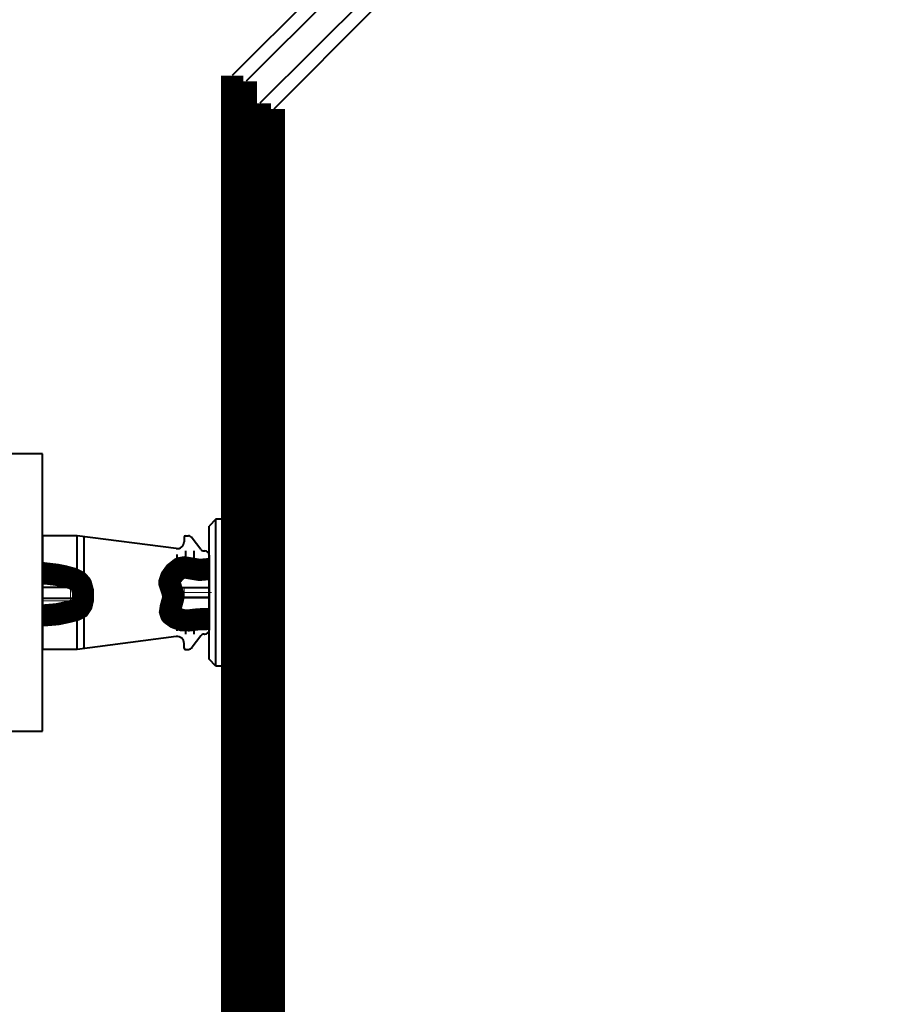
# Model space of a CAD drawing. Header units: millimetres. Extents: x 0 to 594, y 0 to 420.
# Tile 32 of 50: x 269 to 284, y 157 to 174. Entities that reach past the tile are written whole.
import ezdxf

# ---------------------------------------------------------------- set-up
doc = ezdxf.new("R2010")
doc.units = ezdxf.units.MM
for name, pattern in [('K5LT_AXLED', [17.302989, 12.802989, -1.5, 1.5, -1.5]), ('K5LT_BASIC', [0]), ('K5LT_THIN', [0])]:
    doc.linetypes.add(name, pattern=pattern)

# ---------------------------------------------------------------- blocks, each defined once
blk = doc.blocks.new('U102')
at = {"color": 5, "linetype": 'K5LT_BASIC', "lineweight": 40, "true_color": 0x0000ff}
for p, q in [((269.043, 166.574), (267.71, 166.574)), ((267.71, 166.574), (267.71, 161.574)), ((269.043, 161.574), (269.043, 166.574)), ((267.71, 161.574), (269.043, 161.574))]:
    blk.add_line(p, q, dxfattribs=at)

msp = doc.modelspace()

# ---------------------------------------------------------------- linework, layer by layer
at = {"color": 5, "linetype": 'K5LT_BASIC', "lineweight": 40, "true_color": 0x0000ff}
for p, q in [((274.39446, 175.32868), (272.46014, 173.39436)), ((274.49801, 175.07868), (272.71036, 173.29104)), ((274.89446, 174.82868), (272.96014, 172.89436)), ((274.99801, 174.57868), (273.21036, 172.79104)), ((272.16835, 165.39859), (272.04341, 165.27365)), ((272.16835, 165.39859), (272.04341, 165.27365)), ((272.16835, 165.39859), (272.04341, 165.27365)), ((272.16835, 165.39859), (272.04341, 165.27365)), ((272.16835, 165.39859), (272.04341, 165.27365)), ((272.16835, 165.39859), (272.04341, 165.27365)), ((272.04341, 162.87481), (272.04341, 165.27365)), ((272.04341, 162.87481), (272.04341, 165.27365)), ((272.04341, 162.87481), (272.04341, 165.27365)), ((272.04341, 162.87481), (272.04341, 165.27365)), ((272.04341, 162.87481), (272.04341, 165.27365)), ((272.04341, 162.87481), (272.04341, 165.27365)), ((272.44322, 165.39859), (272.16835, 165.39859)), ((272.44322, 165.39859), (272.16835, 165.39859)), ((272.44322, 165.39859), (272.16835, 165.39859)), ((272.46036, 165.39859), (272.16835, 165.39859)), ((272.44322, 165.39859), (272.16835, 165.39859)), ((272.44322, 165.39859), (272.16835, 165.39859)), ((272.16835, 162.74987), (272.16835, 165.39859)), ((272.16835, 162.74987), (272.16835, 165.39859)), ((272.16835, 162.74987), (272.16835, 165.39859)), ((272.16835, 162.74987), (272.16835, 165.39859)), ((272.16835, 162.74987), (272.16835, 165.39859)), ((272.16835, 162.74987), (272.16835, 165.39859)), ((272.44322, 162.74987), (272.44322, 165.39859)), ((272.44322, 162.74987), (272.44322, 165.39859)), ((272.44322, 162.74987), (272.44322, 165.39859)), ((272.44322, 162.74987), (272.44322, 165.39859)), ((272.44322, 162.74987), (272.44322, 165.39859)), ((269.04341, 165.09923), (269.04341, 163.04923)), ((269.66841, 165.09923), (269.04341, 165.09923)), ((269.04341, 165.09923), (269.04341, 163.04923)), ((269.66841, 165.09923), (269.04341, 165.09923)), ((269.04341, 165.09923), (269.04341, 163.04923)), ((269.66841, 165.09923), (269.04341, 165.09923)), ((269.04341, 165.09923), (269.04341, 163.04923)), ((269.66841, 165.09923), (269.04341, 165.09923)), ((269.04341, 165.09923), (269.04341, 163.04923)), ((269.66841, 165.09923), (269.04341, 165.09923)), ((269.04341, 165.09923), (269.04341, 163.04923)), ((269.66841, 165.09923), (269.04341, 165.09923)), ((271.45232, 164.86755), (269.66841, 165.09923)), ((269.66841, 164.30463), (269.66841, 165.09923)), ((271.45232, 164.86755), (269.66841, 165.09923)), ((269.66841, 164.30463), (269.66841, 165.09923)), ((271.45232, 164.86755), (269.66841, 165.09923)), ((269.66841, 164.30463), (269.66841, 165.09923)), ((271.45232, 164.86755), (269.66841, 165.09923)), ((269.66841, 164.30463), (269.66841, 165.09923)), ((271.45232, 164.86755), (269.66841, 165.09923)), ((269.66841, 164.30463), (269.66841, 165.09923)), ((271.45232, 164.86755), (269.66841, 165.09923)), ((269.66841, 164.30463), (269.66841, 165.09923)), ((269.79341, 163.06546), (269.79341, 165.08299)), ((269.79341, 163.06546), (269.79341, 165.08299)), ((269.79341, 163.06546), (269.79341, 165.08299)), ((269.79341, 163.06546), (269.79341, 165.08299)), ((269.79341, 163.06546), (269.79341, 165.08299)), ((269.79341, 163.06546), (269.79341, 165.08299)), ((271.59341, 165.07423), (271.59341, 164.99151)), ((271.59341, 165.07423), (271.59341, 164.99151)), ((271.59341, 165.07423), (271.59341, 164.99151)), ((271.59341, 165.07423), (271.59341, 164.99151)), ((271.59341, 165.07423), (271.59341, 164.99151)), ((271.59341, 165.07423), (271.59341, 164.99151)), ((271.61841, 165.09923), (271.67206, 165.09923)), ((271.61841, 165.09923), (271.67206, 165.09923)), ((271.61841, 165.09923), (271.67206, 165.09923)), ((271.61841, 165.09923), (271.67206, 165.09923)), ((271.61841, 165.09923), (271.67206, 165.09923)), ((271.61841, 165.09923), (271.67206, 165.09923)), ((271.89232, 164.85414), (271.73914, 165.05777)), ((271.89232, 164.85414), (271.73914, 165.05777)), ((271.89232, 164.85414), (271.73914, 165.05777)), ((271.89232, 164.85414), (271.73914, 165.05777)), ((271.89232, 164.85414), (271.73914, 165.05777)), ((271.89232, 164.85414), (271.73914, 165.05777)), ((271.46902, 164.47951), (271.46902, 164.76173)), ((271.46902, 164.47951), (271.46902, 164.76173)), ((271.46902, 164.47951), (271.46902, 164.76173)), ((271.46902, 164.47951), (271.46902, 164.76173)), ((271.46902, 164.47951), (271.46902, 164.76173)), ((271.46902, 164.47951), (271.46902, 164.76173)), ((271.61902, 164.82423), (271.61902, 164.5273)), ((271.61902, 164.82423), (271.61902, 164.5273)), ((271.61902, 164.82423), (271.61902, 164.5273)), ((271.61902, 164.82423), (271.61902, 164.5273)), ((271.61902, 164.82423), (271.61902, 164.5273)), ((271.61902, 164.82423), (271.61902, 164.5273)), ((271.76902, 164.82423), (271.76902, 164.49604)), ((271.76902, 164.82423), (271.76902, 164.49604)), ((271.76902, 164.82423), (271.76902, 164.49604)), ((271.76902, 164.82423), (271.76902, 164.49604)), ((271.76902, 164.82423), (271.76902, 164.49604)), ((271.76902, 164.82423), (271.76902, 164.49604)), ((271.95226, 164.82423), (271.96841, 164.82423)), ((271.95226, 164.82423), (271.96841, 164.82423)), ((271.95226, 164.82423), (271.96841, 164.82423)), ((271.95226, 164.82423), (271.96841, 164.82423)), ((271.95226, 164.82423), (271.96841, 164.82423)), ((271.95226, 164.82423), (271.96841, 164.82423)), ((272.04341, 163.39923), (272.04341, 164.74923)), ((272.04341, 163.39923), (272.04341, 164.74923)), ((272.04341, 163.39923), (272.04341, 164.74923)), ((272.04341, 163.39923), (272.04341, 164.74923)), ((272.04341, 163.39923), (272.04341, 164.74923)), ((272.04341, 163.39923), (272.04341, 164.74923)), ((272.04341, 164.74923), (272.04341, 163.39923)), ((272.04341, 164.74923), (272.04341, 163.39923)), ((272.04341, 164.74923), (272.04341, 163.39923)), ((272.04341, 164.74923), (272.04341, 163.39923)), ((272.04341, 164.74923), (272.04341, 163.39923)), ((272.04341, 164.74923), (272.04341, 163.39923)), ((271.91902, 164.63673), (271.91902, 164.48519)), ((271.91902, 164.63673), (271.91902, 164.48519)), ((271.91902, 164.63673), (271.91902, 164.48519)), ((271.91902, 164.63673), (271.91902, 164.48519)), ((271.91902, 164.63673), (271.91902, 164.48519)), ((271.91902, 164.63673), (271.91902, 164.48519)), ((269.04341, 164.17423), (269.54341, 164.17423)), ((269.04341, 164.17423), (269.54341, 164.17423)), ((269.04341, 164.17423), (269.54341, 164.17423)), ((269.04341, 164.17423), (269.54341, 164.17423)), ((269.04341, 164.17423), (269.54341, 164.17423)), ((269.04341, 164.17423), (269.54341, 164.17423)), ((269.54341, 164.17423), (269.59341, 164.17423)), ((269.54341, 164.17423), (269.59341, 164.17423)), ((269.54341, 164.17423), (269.59341, 164.17423)), ((269.54341, 164.17423), (269.59341, 164.17423)), ((269.54341, 164.17423), (269.59341, 164.17423)), ((269.54341, 164.17423), (269.59341, 164.17423)), ((269.59341, 163.97423), (269.59341, 164.17423)), ((269.59341, 164.17423), (269.66841, 164.07423)), ((269.59341, 163.97423), (269.59341, 164.17423)), ((269.59341, 164.17423), (269.66841, 164.07423)), ((269.59341, 163.97423), (269.59341, 164.17423)), ((269.59341, 164.17423), (269.66841, 164.07423)), ((269.59341, 163.97423), (269.59341, 164.17423)), ((269.59341, 164.17423), (269.66841, 164.07423)), ((269.59341, 163.97423), (269.59341, 164.17423)), ((269.59341, 164.17423), (269.66841, 164.07423)), ((269.59341, 163.97423), (269.59341, 164.17423)), ((269.59341, 164.17423), (269.66841, 164.07423)), ((269.59341, 163.97423), (269.66841, 164.07423)), ((269.59341, 163.97423), (269.66841, 164.07423)), ((269.59341, 163.97423), (269.66841, 164.07423)), ((269.59341, 163.97423), (269.66841, 164.07423)), ((269.59341, 163.97423), (269.66841, 164.07423)), ((269.59341, 163.97423), (269.66841, 164.07423)), ((271.46902, 164.07423), (271.54341, 164.16173)), ((271.46902, 164.07423), (271.54341, 164.16173)), ((271.46902, 164.07423), (271.54341, 164.16173)), ((271.46902, 164.07423), (271.54341, 164.16173)), ((271.46902, 164.07423), (271.54341, 164.16173)), ((271.46902, 164.07423), (271.54341, 164.16173)), ((271.54341, 163.98673), (271.46902, 164.07423)), ((271.54341, 163.98673), (271.46902, 164.07423)), ((271.54341, 163.98673), (271.46902, 164.07423)), ((271.54341, 163.98673), (271.46902, 164.07423)), ((271.54341, 163.98673), (271.46902, 164.07423)), ((271.54341, 163.98673), (271.46902, 164.07423)), ((271.59341, 164.16173), (271.54341, 164.16173)), ((271.54341, 163.98673), (271.54341, 164.16173)), ((271.59341, 164.16173), (271.54341, 164.16173)), ((271.54341, 163.98673), (271.54341, 164.16173)), ((271.59341, 164.16173), (271.54341, 164.16173)), ((271.54341, 163.98673), (271.54341, 164.16173)), ((271.59341, 164.16173), (271.54341, 164.16173)), ((271.54341, 163.98673), (271.54341, 164.16173)), ((271.59341, 164.16173), (271.54341, 164.16173)), ((271.54341, 163.98673), (271.54341, 164.16173)), ((271.59341, 164.16173), (271.54341, 164.16173)), ((271.54341, 163.98673), (271.54341, 164.16173)), ((272.04341, 164.16173), (271.59341, 164.16173)), ((272.04341, 164.16173), (271.59341, 164.16173)), ((272.04341, 164.16173), (271.59341, 164.16173)), ((272.04341, 164.16173), (271.59341, 164.16173)), ((272.04341, 164.16173), (271.59341, 164.16173)), ((272.04341, 164.16173), (271.59341, 164.16173)), ((269.04341, 163.97423), (269.54341, 163.97423)), ((269.04341, 163.97423), (269.54341, 163.97423)), ((269.04341, 163.97423), (269.54341, 163.97423)), ((269.04341, 163.97423), (269.54341, 163.97423)), ((269.04341, 163.97423), (269.54341, 163.97423)), ((269.04341, 163.97423), (269.54341, 163.97423)), ((269.54341, 163.97423), (269.59341, 163.97423)), ((269.54341, 163.97423), (269.59341, 163.97423)), ((269.54341, 163.97423), (269.59341, 163.97423)), ((269.54341, 163.97423), (269.59341, 163.97423)), ((269.54341, 163.97423), (269.59341, 163.97423)), ((269.54341, 163.97423), (269.59341, 163.97423)), ((271.59341, 163.98673), (271.54341, 163.98673)), ((271.59341, 163.98673), (271.54341, 163.98673)), ((271.59341, 163.98673), (271.54341, 163.98673)), ((271.59341, 163.98673), (271.54341, 163.98673)), ((271.59341, 163.98673), (271.54341, 163.98673)), ((271.59341, 163.98673), (271.54341, 163.98673)), ((272.04341, 163.98673), (271.59341, 163.98673)), ((272.04341, 163.98673), (271.59341, 163.98673)), ((272.04341, 163.98673), (271.59341, 163.98673)), ((272.04341, 163.98673), (271.59341, 163.98673)), ((272.04341, 163.98673), (271.59341, 163.98673)), ((272.04341, 163.98673), (271.59341, 163.98673)), ((269.66841, 163.04923), (269.66841, 163.7726)), ((269.66841, 163.04923), (269.66841, 163.7726)), ((269.66841, 163.04923), (269.66841, 163.7726)), ((269.66841, 163.04923), (269.66841, 163.7726)), ((269.66841, 163.04923), (269.66841, 163.7726)), ((269.66841, 163.04923), (269.66841, 163.7726)), ((271.46902, 163.38673), (271.46902, 163.60622)), ((271.46902, 163.38673), (271.46902, 163.60622)), ((271.46902, 163.38673), (271.46902, 163.60622)), ((271.46902, 163.38673), (271.46902, 163.60622)), ((271.46902, 163.38673), (271.46902, 163.60622)), ((271.46902, 163.38673), (271.46902, 163.60622)), ((271.61902, 163.56941), (271.61902, 163.32423)), ((271.61902, 163.56941), (271.61902, 163.32423)), ((271.61902, 163.56941), (271.61902, 163.32423)), ((271.61902, 163.56941), (271.61902, 163.32423)), ((271.61902, 163.56941), (271.61902, 163.32423)), ((271.61902, 163.56941), (271.61902, 163.32423)), ((271.76902, 163.58462), (271.76902, 163.32423)), ((271.76902, 163.58462), (271.76902, 163.32423)), ((271.76902, 163.58462), (271.76902, 163.32423)), ((271.76902, 163.58462), (271.76902, 163.32423)), ((271.76902, 163.58462), (271.76902, 163.32423)), ((271.76902, 163.58462), (271.76902, 163.32423)), ((271.91902, 163.59513), (271.91902, 163.51173)), ((271.91902, 163.59513), (271.91902, 163.51173)), ((271.91902, 163.59513), (271.91902, 163.51173)), ((271.91902, 163.59513), (271.91902, 163.51173)), ((271.91902, 163.59513), (271.91902, 163.51173)), ((271.91902, 163.59513), (271.91902, 163.51173)), ((271.95226, 163.32423), (271.96841, 163.32423)), ((271.95226, 163.32423), (271.96841, 163.32423)), ((271.95226, 163.32423), (271.96841, 163.32423)), ((271.95226, 163.32423), (271.96841, 163.32423)), ((271.95226, 163.32423), (271.96841, 163.32423)), ((271.95226, 163.32423), (271.96841, 163.32423)), ((271.45232, 163.2809), (269.66841, 163.04923)), ((271.45232, 163.2809), (269.66841, 163.04923)), ((271.45232, 163.2809), (269.66841, 163.04923)), ((271.45232, 163.2809), (269.66841, 163.04923)), ((271.45232, 163.2809), (269.66841, 163.04923)), ((271.45232, 163.2809), (269.66841, 163.04923)), ((271.59341, 163.07423), (271.59341, 163.15694)), ((271.59341, 163.07423), (271.59341, 163.15694)), ((271.59341, 163.07423), (271.59341, 163.15694)), ((271.59341, 163.07423), (271.59341, 163.15694)), ((271.59341, 163.07423), (271.59341, 163.15694)), ((271.59341, 163.07423), (271.59341, 163.15694)), ((271.89232, 163.29431), (271.73914, 163.09069)), ((271.89232, 163.29431), (271.73914, 163.09069)), ((271.89232, 163.29431), (271.73914, 163.09069)), ((271.89232, 163.29431), (271.73914, 163.09069)), ((271.89232, 163.29431), (271.73914, 163.09069)), ((271.89232, 163.29431), (271.73914, 163.09069)), ((269.66841, 163.04923), (269.04341, 163.04923)), ((269.66841, 163.04923), (269.04341, 163.04923)), ((269.66841, 163.04923), (269.04341, 163.04923)), ((269.66841, 163.04923), (269.04341, 163.04923)), ((269.66841, 163.04923), (269.04341, 163.04923)), ((269.66841, 163.04923), (269.04341, 163.04923)), ((271.61841, 163.04923), (271.67206, 163.04923)), ((271.61841, 163.04923), (271.67206, 163.04923)), ((271.61841, 163.04923), (271.67206, 163.04923)), ((271.61841, 163.04923), (271.67206, 163.04923)), ((271.61841, 163.04923), (271.67206, 163.04923)), ((271.61841, 163.04923), (271.67206, 163.04923)), ((272.16835, 162.74987), (272.04341, 162.87481)), ((272.16835, 162.74987), (272.04341, 162.87481)), ((272.16835, 162.74987), (272.04341, 162.87481)), ((272.16835, 162.74987), (272.04341, 162.87481)), ((272.16835, 162.74987), (272.04341, 162.87481)), ((272.16835, 162.74987), (272.04341, 162.87481)), ((272.44322, 162.74987), (272.16835, 162.74987)), ((272.44322, 162.74987), (272.16835, 162.74987)), ((272.44322, 162.74987), (272.16835, 162.74987)), ((272.44322, 162.74987), (272.16835, 162.74987)), ((272.44322, 162.74987), (272.16835, 162.74987)), ((272.46036, 162.74987), (272.16835, 162.74987))]:
    msp.add_line(p, q, dxfattribs=at)
at = {"color": 5, "linetype": 'K5LT_THIN', "lineweight": 18, "true_color": 0x0000ff}
for p, q in [((269.04341, 164.22423), (269.54341, 164.22423)), ((269.04341, 164.22423), (269.54341, 164.22423)), ((269.04341, 164.22423), (269.54341, 164.22423)), ((269.04341, 164.22423), (269.54341, 164.22423)), ((269.04341, 164.22423), (269.54341, 164.22423)), ((269.04341, 164.22423), (269.54341, 164.22423)), ((269.54341, 164.22423), (269.54341, 163.92423)), ((269.54341, 164.22423), (269.54341, 163.92423)), ((269.54341, 164.22423), (269.54341, 163.92423)), ((269.54341, 164.22423), (269.54341, 163.92423)), ((269.54341, 164.22423), (269.54341, 163.92423)), ((269.54341, 164.22423), (269.54341, 163.92423)), ((271.59341, 164.17423), (272.04341, 164.17423)), ((271.59341, 163.97423), (271.59341, 164.17423)), ((271.59341, 164.17423), (272.04341, 164.17423)), ((271.59341, 163.97423), (271.59341, 164.17423)), ((271.59341, 164.17423), (272.04341, 164.17423)), ((271.59341, 163.97423), (271.59341, 164.17423)), ((271.59341, 164.17423), (272.04341, 164.17423)), ((271.59341, 163.97423), (271.59341, 164.17423)), ((271.59341, 164.17423), (272.04341, 164.17423)), ((271.59341, 163.97423), (271.59341, 164.17423)), ((271.59341, 164.17423), (272.04341, 164.17423)), ((271.59341, 163.97423), (271.59341, 164.17423)), ((269.54341, 163.92423), (269.04341, 163.92423)), ((269.54341, 163.92423), (269.04341, 163.92423)), ((269.54341, 163.92423), (269.04341, 163.92423)), ((269.54341, 163.92423), (269.04341, 163.92423)), ((269.54341, 163.92423), (269.04341, 163.92423)), ((269.54341, 163.92423), (269.04341, 163.92423)), ((271.59341, 163.97423), (272.04341, 163.97423)), ((271.59341, 163.97423), (272.04341, 163.97423)), ((271.59341, 163.97423), (272.04341, 163.97423)), ((271.59341, 163.97423), (272.04341, 163.97423)), ((271.59341, 163.97423), (272.04341, 163.97423)), ((271.59341, 163.97423), (272.04341, 163.97423))]:
    msp.add_line(p, q, dxfattribs=at)
at = {"color": 30, "linetype": 'K5LT_AXLED', "lineweight": 18, "true_color": 0xff8000}
msp.add_line((272.08801, 164.07423), (271.44341, 164.07423), dxfattribs=at)
msp.add_line((272.08801, 164.07423), (271.44341, 164.07423), dxfattribs=at)
msp.add_line((272.08801, 164.07423), (271.44341, 164.07423), dxfattribs=at)
msp.add_line((272.08801, 164.07423), (271.44341, 164.07423), dxfattribs=at)
msp.add_line((272.08801, 164.07423), (271.44341, 164.07423), dxfattribs=at)
msp.add_line((272.08801, 164.07423), (271.44341, 164.07423), dxfattribs=at)
at = {"color": 5, "linetype": 'K5LT_BASIC', "true_color": 0x0000ff, "const_width": 0.4}
for points in [[(272.46036, 173.39459), (272.46036, 149.76495)], [(272.71036, 149.76495), (272.71036, 173.29104)], [(272.96036, 172.89459), (272.96036, 149.76495)], [(273.21036, 148.48995), (273.21036, 172.79104)], [(272.04341, 163.59803), (271.84946, 163.59278), (271.68, 163.57247), (271.55678, 163.57729), (271.44125, 163.61871), (271.35895, 163.67895), (271.35743, 163.68094), (271.34076, 163.7329), (271.35221, 163.81142), (271.39518, 163.96711), (271.39796, 164.03176), (271.37319, 164.11296), (271.32915, 164.24807), (271.32988, 164.26399), (271.35627, 164.34331), (271.42363, 164.43733), (271.52112, 164.51343), (271.52698, 164.51622), (271.59638, 164.5287), (271.69702, 164.5131), (271.87446, 164.48315), (272.04341, 164.49843)], [(272.04341, 163.59803), (271.84946, 163.59278), (271.68, 163.57247), (271.55678, 163.57729), (271.44125, 163.61871), (271.35895, 163.67895), (271.35743, 163.68094), (271.34076, 163.7329), (271.35221, 163.81142), (271.39518, 163.96711), (271.39796, 164.03176), (271.37319, 164.11296), (271.32915, 164.24807), (271.32988, 164.26399), (271.35627, 164.34331), (271.42363, 164.43733), (271.52112, 164.51343), (271.52698, 164.51622), (271.59638, 164.5287), (271.69702, 164.5131), (271.87446, 164.48315), (272.04341, 164.49843)], [(272.04341, 163.59803), (271.84946, 163.59278), (271.68, 163.57247), (271.55678, 163.57729), (271.44125, 163.61871), (271.35895, 163.67895), (271.35743, 163.68094), (271.34076, 163.7329), (271.35221, 163.81142), (271.39518, 163.96711), (271.39796, 164.03176), (271.37319, 164.11296), (271.32915, 164.24807), (271.32988, 164.26399), (271.35627, 164.34331), (271.42363, 164.43733), (271.52112, 164.51343), (271.52698, 164.51622), (271.59638, 164.5287), (271.69702, 164.5131), (271.87446, 164.48315), (272.04341, 164.49843)], [(272.04341, 163.59803), (271.84946, 163.59278), (271.68, 163.57247), (271.55678, 163.57729), (271.44125, 163.61871), (271.35895, 163.67895), (271.35743, 163.68094), (271.34076, 163.7329), (271.35221, 163.81142), (271.39518, 163.96711), (271.39796, 164.03176), (271.37319, 164.11296), (271.32915, 164.24807), (271.32988, 164.26399), (271.35627, 164.34331), (271.42363, 164.43733), (271.52112, 164.51343), (271.52698, 164.51622), (271.59638, 164.5287), (271.69702, 164.5131), (271.87446, 164.48315), (272.04341, 164.49843)], [(272.04341, 163.59803), (271.84946, 163.59278), (271.68, 163.57247), (271.55678, 163.57729), (271.44125, 163.61871), (271.35895, 163.67895), (271.35743, 163.68094), (271.34076, 163.7329), (271.35221, 163.81142), (271.39518, 163.96711), (271.39796, 164.03176), (271.37319, 164.11296), (271.32915, 164.24807), (271.32988, 164.26399), (271.35627, 164.34331), (271.42363, 164.43733), (271.52112, 164.51343), (271.52698, 164.51622), (271.59638, 164.5287), (271.69702, 164.5131), (271.87446, 164.48315), (272.04341, 164.49843)], [(272.04341, 163.59803), (271.84946, 163.59278), (271.68, 163.57247), (271.55678, 163.57729), (271.44125, 163.61871), (271.35895, 163.67895), (271.35743, 163.68094), (271.34076, 163.7329), (271.35221, 163.81142), (271.39518, 163.96711), (271.39796, 164.03176), (271.37319, 164.11296), (271.32915, 164.24807), (271.32988, 164.26399), (271.35627, 164.34331), (271.42363, 164.43733), (271.52112, 164.51343), (271.52698, 164.51622), (271.59638, 164.5287), (271.69702, 164.5131), (271.87446, 164.48315), (272.04341, 164.49843)], [(269.04341, 163.66212), (269.30847, 163.68395), (269.48508, 163.72147), (269.63429, 163.75904), (269.70689, 163.79724), (269.74738, 163.85736), (269.77168, 163.95577), (269.77063, 164.09357), (269.73856, 164.2121), (269.7308, 164.22645), (269.67625, 164.28182), (269.58101, 164.32831), (269.43087, 164.36875), (269.29141, 164.39638), (269.05626, 164.42385), (269.04341, 164.42423)], [(269.04341, 163.66212), (269.30847, 163.68395), (269.48508, 163.72147), (269.63429, 163.75904), (269.70689, 163.79724), (269.74738, 163.85736), (269.77168, 163.95577), (269.77063, 164.09357), (269.73856, 164.2121), (269.7308, 164.22645), (269.67625, 164.28182), (269.58101, 164.32831), (269.43087, 164.36875), (269.29141, 164.39638), (269.05626, 164.42385), (269.04341, 164.42423)], [(269.04341, 163.66212), (269.30847, 163.68395), (269.48508, 163.72147), (269.63429, 163.75904), (269.70689, 163.79724), (269.74738, 163.85736), (269.77168, 163.95577), (269.77063, 164.09357), (269.73856, 164.2121), (269.7308, 164.22645), (269.67625, 164.28182), (269.58101, 164.32831), (269.43087, 164.36875), (269.29141, 164.39638), (269.05626, 164.42385), (269.04341, 164.42423)], [(269.04341, 163.66212), (269.30847, 163.68395), (269.48508, 163.72147), (269.63429, 163.75904), (269.70689, 163.79724), (269.74738, 163.85736), (269.77168, 163.95577), (269.77063, 164.09357), (269.73856, 164.2121), (269.7308, 164.22645), (269.67625, 164.28182), (269.58101, 164.32831), (269.43087, 164.36875), (269.29141, 164.39638), (269.05626, 164.42385), (269.04341, 164.42423)], [(269.04341, 163.66212), (269.30847, 163.68395), (269.48508, 163.72147), (269.63429, 163.75904), (269.70689, 163.79724), (269.74738, 163.85736), (269.77168, 163.95577), (269.77063, 164.09357), (269.73856, 164.2121), (269.7308, 164.22645), (269.67625, 164.28182), (269.58101, 164.32831), (269.43087, 164.36875), (269.29141, 164.39638), (269.05626, 164.42385), (269.04341, 164.42423)], [(269.04341, 163.66212), (269.30847, 163.68395), (269.48508, 163.72147), (269.63429, 163.75904), (269.70689, 163.79724), (269.74738, 163.85736), (269.77168, 163.95577), (269.77063, 164.09357), (269.73856, 164.2121), (269.7308, 164.22645), (269.67625, 164.28182), (269.58101, 164.32831), (269.43087, 164.36875), (269.29141, 164.39638), (269.05626, 164.42385), (269.04341, 164.42423)]]:
    msp.add_lwpolyline(points, dxfattribs=at)
at = {"color": 5, "linetype": 'K5LT_BASIC', "lineweight": 40, "true_color": 0x0000ff}
for centre, radius, start, end in [((271.61841, 165.07423), 0.025, 90, 180), ((271.61841, 165.07423), 0.025, 90, 180), ((271.61841, 165.07423), 0.025, 90, 180), ((271.61841, 165.07423), 0.025, 90, 180), ((271.61841, 165.07423), 0.025, 90, 180), ((271.61841, 165.07423), 0.025, 90, 180), ((271.61841, 165.07423), 0.025, 90, 180), ((271.61841, 165.07423), 0.025, 90, 180), ((271.61841, 165.07423), 0.025, 90, 180), ((271.61841, 165.07423), 0.025, 90, 180), ((271.61841, 165.07423), 0.025, 90, 180), ((271.61841, 165.07423), 0.025, 90, 180), ((271.67206, 165.02423), 0.075, 26.565051, 90), ((271.67206, 165.02423), 0.075, 26.565051, 90), ((271.67206, 165.02423), 0.075, 26.565051, 90), ((271.67206, 165.02423), 0.075, 26.565051, 90), ((271.67206, 165.02423), 0.075, 26.565051, 90), ((271.67206, 165.02423), 0.075, 26.565051, 90), ((271.46841, 164.99151), 0.125, 262.600405, 0), ((271.46841, 164.99151), 0.125, 262.600405, 0), ((271.46841, 164.99151), 0.125, 262.600405, 0), ((271.46841, 164.99151), 0.125, 262.600405, 0), ((271.46841, 164.99151), 0.125, 262.600405, 0), ((271.46841, 164.99151), 0.125, 262.600405, 0), ((271.95226, 164.89923), 0.075, 216.952044, 270), ((271.95226, 164.89923), 0.075, 216.952044, 270), ((271.95226, 164.89923), 0.075, 216.952044, 270), ((271.95226, 164.89923), 0.075, 216.952044, 270), ((271.95226, 164.89923), 0.075, 216.952044, 270), ((271.95226, 164.89923), 0.075, 216.952044, 270), ((271.96841, 164.74923), 0.075, 0, 90), ((271.96841, 164.74923), 0.075, 0, 90), ((271.96841, 164.74923), 0.075, 0, 90), ((271.96841, 164.74923), 0.075, 0, 90), ((271.96841, 164.74923), 0.075, 0, 90), ((271.96841, 164.74923), 0.075, 0, 90), ((271.96841, 164.74923), 0.075, 0, 90), ((271.96841, 164.74923), 0.075, 0, 90), ((271.96841, 164.74923), 0.075, 0, 90), ((271.96841, 164.74923), 0.075, 0, 90), ((271.96841, 164.74923), 0.075, 0, 90), ((271.96841, 164.74923), 0.075, 0, 90), ((271.95226, 163.24923), 0.075, 90, 143.047956), ((271.95226, 163.24923), 0.075, 90, 143.047956), ((271.95226, 163.24923), 0.075, 90, 143.047956), ((271.95226, 163.24923), 0.075, 90, 143.047956), ((271.95226, 163.24923), 0.075, 90, 143.047956), ((271.95226, 163.24923), 0.075, 90, 143.047956), ((271.96841, 163.39923), 0.075, 270, 0), ((271.96841, 163.39923), 0.075, 270, 0), ((271.96841, 163.39923), 0.075, 270, 0), ((271.96841, 163.39923), 0.075, 270, 0), ((271.96841, 163.39923), 0.075, 270, 0), ((271.96841, 163.39923), 0.075, 270, 0), ((271.96841, 163.39923), 0.075, 270, 0), ((271.96841, 163.39923), 0.075, 270, 0), ((271.96841, 163.39923), 0.075, 270, 0), ((271.96841, 163.39923), 0.075, 270, 0), ((271.96841, 163.39923), 0.075, 270, 0), ((271.96841, 163.39923), 0.075, 270, 0), ((271.46841, 163.15694), 0.125, 0, 97.399595), ((271.46841, 163.15694), 0.125, 0, 97.399595), ((271.46841, 163.15694), 0.125, 0, 97.399595), ((271.46841, 163.15694), 0.125, 0, 97.399595), ((271.46841, 163.15694), 0.125, 0, 97.399595), ((271.46841, 163.15694), 0.125, 0, 97.399595), ((271.61841, 163.07423), 0.025, 180, 270), ((271.61841, 163.07423), 0.025, 180, 270), ((271.61841, 163.07423), 0.025, 180, 270), ((271.61841, 163.07423), 0.025, 180, 270), ((271.61841, 163.07423), 0.025, 180, 270), ((271.61841, 163.07423), 0.025, 180, 270), ((271.67206, 163.12423), 0.075, 270, 333.434949), ((271.67206, 163.12423), 0.075, 270, 333.434949), ((271.67206, 163.12423), 0.075, 270, 333.434949), ((271.67206, 163.12423), 0.075, 270, 333.434949), ((271.67206, 163.12423), 0.075, 270, 333.434949), ((271.67206, 163.12423), 0.075, 270, 333.434949)]:
    msp.add_arc(centre, radius, start, end, dxfattribs=at)

# ---------------------------------------------------------------- block references
msp.add_blockref('U102', (0, 0))

doc.saveas('drawing.dxf')
